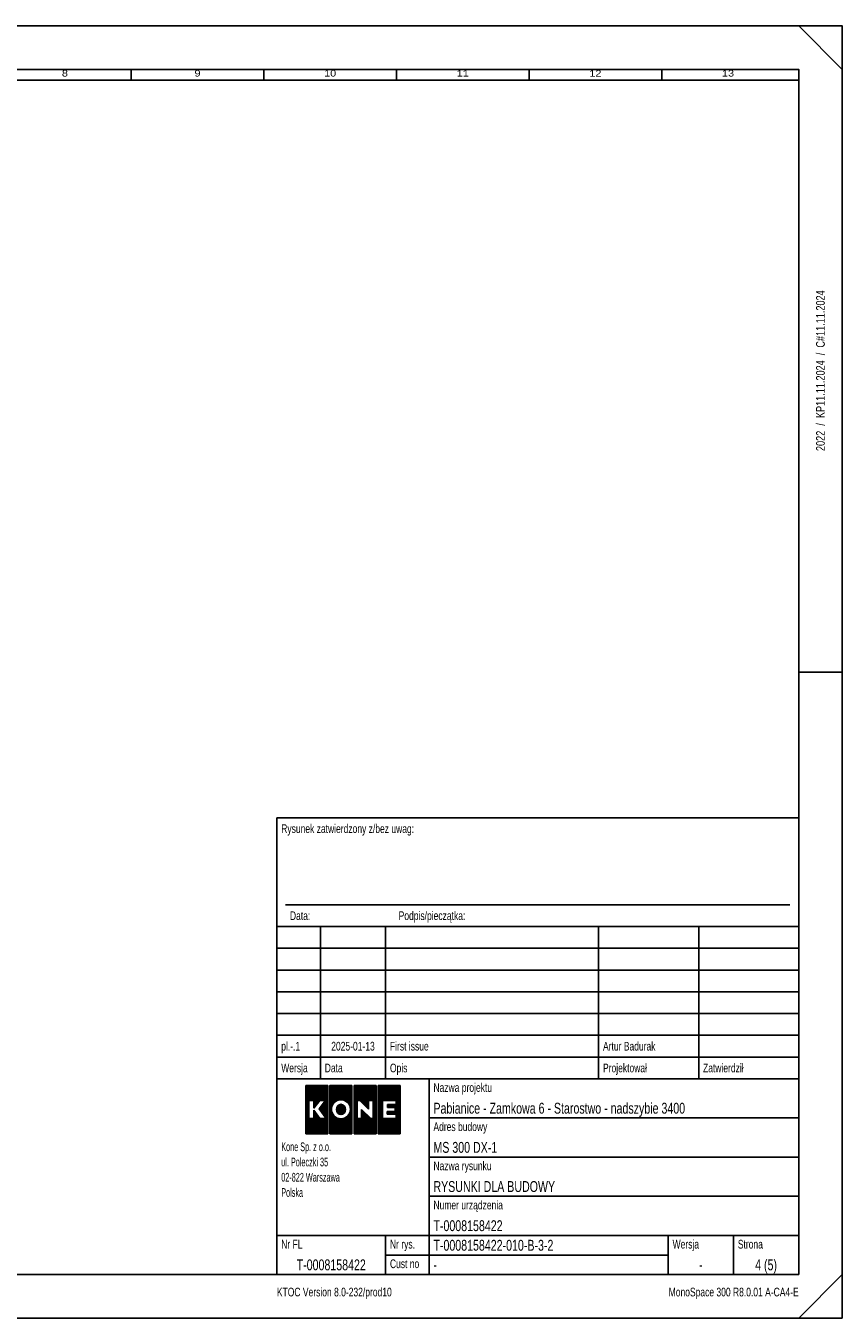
# Model space of a CAD drawing. Header units: millimetres. Extents: x 0 to 10500, y 0 to 7425.
# Tile 3 of 3: x 5807 to 10500, y 0 to 7425. Entities that reach past the tile are written whole.
import ezdxf
from ezdxf.enums import TextEntityAlignment as Align

# ---------------------------------------------------------------- set-up
doc = ezdxf.new("R2010")
doc.units = ezdxf.units.MM
doc.header["$LTSCALE"] = 10
for name, color, linetype in [('CONT_50', 5, 'Continuous'), ('SHEET', 1, 'Continuous'), ('TEXT_35', 2, 'Continuous')]:
    doc.layers.add(name, color=color, linetype=linetype)
doc.styles.add('Arial', font='arial.ttf')
doc.styles.get("Standard").update_dxf_attribs({"font": 'arial.ttf'})
doc.styles.add('Text0.7_Arial', font='arial.ttf', dxfattribs={"width": 0.7})

# ---------------------------------------------------------------- blocks, each defined once
blk = doc.blocks.new('Border')
at = {"layer": 'CONT_50', "linetype": 'Continuous'}
blk.add_line((420, 148.5), (410, 148.5), dxfattribs=at)
blk.add_lwpolyline([(410, 10), (410, 287), (10, 287), (10, 10)], close=True, dxfattribs=at)
at = {"layer": 'SHEET', "linetype": 'Continuous'}
for p, q in [((420, 287), (410, 297)), ((256.5, 287), (256.5, 284.5)), ((287, 287), (287, 284.5)), ((317.5, 287), (317.5, 284.5)), ((348, 287), (348, 284.5)), ((378.5, 287), (378.5, 284.5)), ((410, 284.5), (12.5, 284.5)), ((290, 55), (410, 55)), ((290, 55), (290, 39)), ((325, 55), (325, 10)), ((325, 46), (410, 46)), ((290, 39), (290, 29)), ((325, 37), (410, 37)), ((290, 29), (290, 19)), ((325, 28), (410, 28)), ((290, 19), (410, 19)), ((290, 19), (290, 10)), ((315, 19), (315, 10)), ((380, 19), (380, 10)), ((395, 19), (395, 10)), ((380, 14.5), (315, 14.5)), ((420, 10), (410, 0))]:
    blk.add_line(p, q, dxfattribs=at)
blk.add_lwpolyline([(420, 0), (420, 297), (0, 297), (0, 0)], close=True, dxfattribs=at)
at = {"layer": 'SHEET', "width": 1.190476}
for s, p in [('8', (241.25, 286.1)), ('9', (271.75, 286.1)), ('10', (302.25, 286.1)), ('11', (332.75, 286.1)), ('12', (363.25, 286.1)), ('13', (393.75, 286.1))]:
    blk.add_text(s, height=1.5, dxfattribs=at).set_placement(p, align=Align.MIDDLE)
blk = doc.blocks.new('KONE-logo')
at = {"layer": 'SHEET'}
for p, q in [((-14.48, 1.99), (-9.06, 7.41)), ((-14.48, 2.25), (-9.32, 7.41)), ((-14.48, 2.52), (-9.59, 7.41)), ((-14.48, 2.79), (-9.86, 7.41)), ((-14.48, 3.06), (-10.13, 7.41)), ((-14.48, 3.33), (-10.4, 7.41)), ((-14.48, 3.6), (-10.67, 7.41)), ((-14.48, 3.86), (-10.94, 7.41)), ((-14.48, 4.13), (-11.2, 7.41)), ((-14.48, 4.4), (-11.47, 7.41)), ((-14.48, 4.67), (-11.74, 7.41)), ((-14.48, 4.94), (-12.01, 7.41)), ((-14.48, 5.21), (-12.28, 7.41)), ((-14.48, 5.48), (-12.55, 7.41)), ((-14.48, 5.74), (-12.81, 7.41)), ((-14.48, 6.01), (-13.08, 7.41)), ((-14.48, 6.28), (-13.35, 7.41)), ((-14.48, 6.55), (-13.62, 7.41)), ((-14.48, 6.82), (-13.89, 7.41)), ((-14.48, 7.09), (-14.16, 7.41)), ((-14.48, 7.35), (-14.43, 7.41)), ((-14.48, 7.41), (-7.76, 7.41)), ((-14.48, -7.41), (-14.48, 7.41)), ((-13.42, 2.78), (-8.79, 7.41)), ((-13.15, 2.78), (-8.52, 7.41)), ((-12.88, 2.78), (-8.25, 7.41)), ((-12.61, 2.78), (-7.98, 7.41)), ((-12.35, 2.78), (-7.76, 7.36)), ((-12.08, 2.78), (-7.76, 7.09)), ((-12.01, 2.58), (-7.76, 6.83)), ((-12.01, 2.31), (-7.76, 6.56)), ((-12.01, 2.04), (-7.76, 6.29)), ((-12.01, 1.77), (-7.76, 6.02)), ((-12.01, 1.5), (-7.76, 5.75)), ((-12.01, 1.23), (-7.76, 5.48)), ((-12.01, 0.97), (-7.76, 5.21)), ((-9.93, 2.78), (-7.76, 4.95)), ((-9.66, 2.78), (-7.76, 4.68)), ((-9.39, 2.78), (-7.76, 4.41)), ((-9.12, 2.78), (-7.76, 4.14)), ((-7.76, 7.41), (-7.76, -7.41)), ((-7.07, 1.08), (-0.73, 7.41)), ((-7.07, 1.35), (-1, 7.41)), ((-7.07, 1.61), (-1.27, 7.41)), ((-7.07, 1.88), (-1.54, 7.41)), ((-7.07, 2.15), (-1.81, 7.41)), ((-7.07, 2.42), (-2.08, 7.41)), ((-7.07, 2.69), (-2.34, 7.41)), ((-7.07, 2.96), (-2.61, 7.41)), ((-7.07, 3.23), (-2.88, 7.41)), ((-7.07, 3.49), (-3.15, 7.41)), ((-7.07, 3.76), (-3.42, 7.41)), ((-7.07, 4.03), (-3.69, 7.41)), ((-7.07, 4.3), (-3.95, 7.41)), ((-7.07, 4.57), (-4.22, 7.41)), ((-7.07, 4.84), (-4.49, 7.41)), ((-7.07, 5.1), (-4.76, 7.41)), ((-7.07, 5.37), (-5.03, 7.41)), ((-7.07, 5.64), (-5.3, 7.41)), ((-7.07, 5.91), (-5.57, 7.41)), ((-7.07, 6.18), (-5.83, 7.41)), ((-7.07, 6.45), (-6.1, 7.41)), ((-7.07, 6.72), (-6.37, 7.41)), ((-7.07, 6.98), (-6.64, 7.41)), ((-7.07, 7.25), (-6.91, 7.41)), ((-7.07, 7.41), (-0.35, 7.41)), ((-7.07, -7.41), (-7.07, 7.41)), ((-5.6, 2.27), (-0.46, 7.41)), ((-4.87, 2.74), (-0.35, 7.26)), ((-4.45, 2.89), (-0.35, 6.99)), ((-4.11, 2.96), (-0.35, 6.72)), ((-3.82, 2.98), (-0.35, 6.45)), ((-3.55, 2.98), (-0.35, 6.19)), ((-3.3, 2.96), (-0.35, 5.92)), ((-3.08, 2.92), (-0.35, 5.65)), ((-2.86, 2.87), (-0.35, 5.38)), ((-2.66, 2.8), (-0.35, 5.11)), ((-2.47, 2.72), (-0.35, 4.84)), ((-2.3, 2.63), (-0.35, 4.58)), ((-2.13, 2.53), (-0.35, 4.31)), ((-1.97, 2.42), (-0.35, 4.04)), ((-0.35, 7.41), (-0.35, -7.41)), ((0.35, 2.05), (5.71, 7.41)), ((0.35, 2.32), (5.44, 7.41)), ((0.35, 2.59), (5.17, 7.41)), ((0.35, 2.85), (4.91, 7.41)), ((0.35, 3.12), (4.64, 7.41)), ((0.35, 3.39), (4.37, 7.41)), ((0.35, 3.66), (4.1, 7.41)), ((0.35, 3.93), (3.83, 7.41)), ((0.35, 4.2), (3.56, 7.41)), ((0.35, 4.47), (3.29, 7.41)), ((0.35, 4.73), (3.03, 7.41)), ((0.35, 5), (2.76, 7.41)), ((0.35, 5.27), (2.49, 7.41)), ((0.35, 5.54), (2.22, 7.41)), ((0.35, 5.81), (1.95, 7.41)), ((0.35, 6.08), (1.68, 7.41)), ((0.35, 6.34), (1.41, 7.41)), ((0.35, 6.61), (1.15, 7.41)), ((0.35, 6.88), (0.88, 7.41)), ((0.35, 7.15), (0.61, 7.41)), ((0.35, 7.41), (7.07, 7.41)), ((0.35, -7.41), (0.35, 7.41)), ((1.32, 2.75), (5.98, 7.41)), ((1.59, 2.75), (6.25, 7.41)), ((1.86, 2.75), (6.52, 7.41)), ((2.11, 2.74), (6.78, 7.41)), ((2.25, 2.61), (7.05, 7.41)), ((2.39, 2.48), (7.07, 7.16)), ((2.52, 2.34), (7.07, 6.89)), ((2.66, 2.21), (7.07, 6.62)), ((2.79, 2.08), (7.07, 6.35)), ((2.93, 1.95), (7.07, 6.08)), ((3.07, 1.81), (7.07, 5.82)), ((3.2, 1.68), (7.07, 5.55)), ((3.34, 1.55), (7.07, 5.28)), ((4.81, 2.75), (7.07, 5.01)), ((5.08, 2.75), (7.07, 4.74)), ((5.35, 2.75), (7.07, 4.47)), ((5.62, 2.75), (7.07, 4.2)), ((7.07, 7.41), (7.07, -7.41)), ((7.76, 1.68), (13.5, 7.41)), ((7.76, 1.95), (13.23, 7.41)), ((7.76, 2.21), (12.96, 7.41)), ((7.76, 2.48), (12.69, 7.41)), ((7.76, 2.75), (12.42, 7.41)), ((7.76, 3.02), (12.15, 7.41)), ((7.76, 3.29), (11.89, 7.41)), ((7.76, 3.56), (11.62, 7.41)), ((7.76, 3.83), (11.35, 7.41)), ((7.76, 4.09), (11.08, 7.41)), ((7.76, 4.36), (10.81, 7.41)), ((7.76, 4.63), (10.54, 7.41)), ((7.76, 4.9), (10.27, 7.41)), ((7.76, 5.17), (10.01, 7.41)), ((7.76, 5.44), (9.74, 7.41)), ((7.76, 5.71), (9.47, 7.41)), ((7.76, 5.97), (9.2, 7.41)), ((7.76, 6.24), (8.93, 7.41)), ((7.76, 6.51), (8.66, 7.41)), ((7.76, 6.78), (8.4, 7.41)), ((7.76, 7.05), (8.13, 7.41)), ((7.76, 7.32), (7.86, 7.41)), ((7.76, 7.41), (14.48, 7.41)), ((7.76, -7.41), (7.76, 7.41)), ((9.13, 2.78), (13.77, 7.41)), ((9.4, 2.78), (14.03, 7.41)), ((9.67, 2.78), (14.3, 7.41)), ((9.94, 2.78), (14.48, 7.32)), ((10.21, 2.78), (14.48, 7.06)), ((10.48, 2.78), (14.48, 6.79)), ((10.74, 2.78), (14.48, 6.52)), ((11.01, 2.78), (14.48, 6.25)), ((11.28, 2.78), (14.48, 5.98)), ((11.55, 2.78), (14.48, 5.71)), ((11.82, 2.78), (14.48, 5.44)), ((12.09, 2.78), (14.48, 5.18)), ((12.35, 2.78), (14.48, 4.91)), ((12.62, 2.78), (14.48, 4.64)), ((12.89, 2.78), (14.48, 4.37)), ((13.16, 2.78), (14.48, 4.1)), ((14.48, 7.41), (14.48, -7.41)), ((-14.48, 1.72), (-13.5, 2.69)), ((-14.48, 1.45), (-13.5, 2.43)), ((-14.48, 1.18), (-13.5, 2.16)), ((-14.48, 0.91), (-13.5, 1.89)), ((-14.48, 0.64), (-13.5, 1.62)), ((-14.48, 0.37), (-13.5, 1.35)), ((-14.48, 0.11), (-13.5, 1.08)), ((-14.48, -0.16), (-13.5, 0.82)), ((-14.48, -0.43), (-13.5, 0.55)), ((-14.48, -0.7), (-13.5, 0.28)), ((-14.48, -0.97), (-13.5, 0.01)), ((-13.5, 2.78), (-12.01, 2.78)), ((-13.5, -2.73), (-13.5, 2.78)), ((-12.01, 0.41), (-10.18, 2.78)), ((-12.01, 2.78), (-12.01, 0.41)), ((-12.01, 0.7), (-11.04, 1.67)), ((-12.01, 0.43), (-11.95, 0.49)), ((-8.43, 2.78), (-10.41, 0.21)), ((-10.41, 0.21), (-8.25, -2.73)), ((-10.39, 0.17), (-7.76, 2.8)), ((-10.28, 0.02), (-7.76, 2.53)), ((-10.18, 2.78), (-8.43, 2.78)), ((-10.16, -0.14), (-7.76, 2.26)), ((-10.05, -0.29), (-7.76, 1.99)), ((-9.93, -0.45), (-7.76, 1.72)), ((-9.82, -0.6), (-7.76, 1.46)), ((-9.71, 1.12), (-7.76, 3.07)), ((-9.71, -0.76), (-7.76, 1.19)), ((-9.59, -0.91), (-7.76, 0.92)), ((-9.48, -1.06), (-7.76, 0.65)), ((-9.36, -1.22), (-7.76, 0.38)), ((-9.25, -1.37), (-7.76, 0.11)), ((-8.86, 2.78), (-7.76, 3.87)), ((-8.81, 2.29), (-7.76, 3.34)), ((-8.59, 2.78), (-7.76, 3.6)), ((-7.07, 0.81), (-5.89, 1.98)), ((-7.07, 0.54), (-6.36, 1.25)), ((-7.07, 0.27), (-6.5, 0.84)), ((-7.07, 0), (-6.57, 0.5)), ((-7.07, -0.27), (-6.6, 0.2)), ((-5.1, 0.09), (-3.58, 1.61)), ((-5.09, -0.17), (-3.36, 1.56)), ((-5.07, 0.39), (-3.85, 1.61)), ((-5.05, -0.39), (-3.16, 1.49)), ((-4.98, -0.6), (-2.99, 1.39)), ((-4.94, 0.79), (-4.22, 1.51)), ((-4.9, -0.78), (-2.84, 1.27)), ((-4.79, -0.94), (-2.71, 1.14)), ((-4.67, -1.09), (-2.6, 0.99)), ((-4.53, -1.22), (-2.5, 0.81)), ((-4.38, -1.33), (-2.42, 0.63)), ((-4.2, -1.42), (-2.36, 0.42)), ((-4, -1.49), (-2.32, 0.18)), ((-1.82, 2.3), (-0.35, 3.77)), ((-1.68, 2.17), (-0.35, 3.5)), ((-1.54, 2.04), (-0.35, 3.23)), ((-1.42, 1.89), (-0.35, 2.96)), ((-1.31, 1.74), (-0.35, 2.7)), ((-1.2, 1.57), (-0.35, 2.43)), ((-1.1, 1.4), (-0.35, 2.16)), ((-1.02, 1.22), (-0.35, 1.89)), ((-0.94, 1.03), (-0.35, 1.62)), ((-0.88, 0.82), (-0.35, 1.35)), ((-0.84, -0.48), (-0.35, 0.01)), ((-0.83, 0.6), (-0.35, 1.09)), ((-0.8, 0.36), (-0.35, 0.82)), ((-0.8, -0.17), (-0.35, 0.28)), ((-0.79, 0.11), (-0.35, 0.55)), ((0.35, 1.78), (1.25, 2.68)), ((0.35, 1.51), (1.25, 2.41)), ((0.35, 1.24), (1.25, 2.14)), ((0.35, 0.97), (1.25, 1.88)), ((0.35, 0.71), (1.25, 1.61)), ((0.35, 0.44), (1.25, 1.34)), ((0.35, 0.17), (1.25, 1.07)), ((0.35, -0.1), (1.25, 0.8)), ((0.35, -0.37), (1.25, 0.53)), ((0.35, -0.64), (1.25, 0.27)), ((1.25, 2.75), (1.25, -2.73)), ((2.1, 2.75), (1.25, 2.75)), ((4.8, 0.13), (2.1, 2.75)), ((3.47, 1.42), (4.8, 2.74)), ((3.61, 1.28), (4.8, 2.48)), ((3.75, 1.15), (4.8, 2.21)), ((3.88, 1.02), (4.8, 1.94)), ((4.02, 0.89), (4.8, 1.67)), ((4.16, 0.76), (4.8, 1.4)), ((4.29, 0.62), (4.8, 1.13)), ((4.43, 0.49), (4.8, 0.86)), ((4.56, 0.36), (4.8, 0.6)), ((4.7, 0.23), (4.8, 0.33)), ((4.8, 2.75), (4.8, 0.13)), ((6.22, 2.75), (4.8, 2.75)), ((5.89, 2.75), (7.07, 3.94)), ((6.15, 2.75), (7.07, 3.67)), ((6.22, 2.55), (7.07, 3.4)), ((6.22, 2.28), (7.07, 3.13)), ((6.22, 2.01), (7.07, 2.86)), ((6.22, -2.73), (6.22, 2.75)), ((6.22, 1.74), (7.07, 2.59)), ((6.22, 1.48), (7.07, 2.33)), ((6.22, 1.21), (7.07, 2.06)), ((6.22, 0.94), (7.07, 1.79)), ((6.22, 0.67), (7.07, 1.52)), ((6.22, 0.4), (7.07, 1.25)), ((6.22, 0.13), (7.07, 0.98)), ((6.22, -0.14), (7.07, 0.71)), ((6.22, -0.4), (7.07, 0.45)), ((6.22, -0.67), (7.07, 0.18)), ((7.76, 1.41), (9.02, 2.67)), ((7.76, 1.14), (9.02, 2.4)), ((7.76, 0.87), (9.02, 2.13)), ((7.76, 0.6), (9.02, 1.87)), ((7.76, 0.34), (9.02, 1.6)), ((7.76, 0.07), (9.02, 1.33)), ((7.76, -0.2), (9.02, 1.06)), ((7.76, -0.47), (9.02, 0.79)), ((7.76, -0.74), (9.02, 0.52)), ((7.76, -1.01), (9.02, 0.25)), ((9.02, 2.78), (13.25, 2.78)), ((9.02, -2.73), (9.02, 2.78)), ((10.54, 0.7), (11.39, 1.54)), ((10.54, 0.97), (11.12, 1.54)), ((10.54, 1.24), (10.85, 1.54)), ((10.54, 1.51), (10.58, 1.54)), ((10.54, 1.54), (10.54, 0.62)), ((13.25, 1.54), (10.54, 1.54)), ((10.54, 0.62), (12.94, 0.62)), ((10.73, 0.62), (11.66, 1.54)), ((11, 0.62), (11.92, 1.54)), ((11.27, 0.62), (12.19, 1.54)), ((11.54, 0.62), (12.46, 1.54)), ((11.8, 0.62), (12.73, 1.54)), ((12.07, 0.62), (13, 1.54)), ((12.16, -1.44), (14.48, 0.88)), ((12.34, 0.62), (14.48, 2.76)), ((12.43, -1.44), (14.48, 0.61)), ((12.61, 0.62), (14.48, 2.49)), ((12.7, -1.44), (14.48, 0.34)), ((12.88, 0.62), (14.48, 2.22)), ((12.94, 0.41), (14.48, 1.95)), ((12.94, 0.14), (14.48, 1.69)), ((12.94, -0.13), (14.48, 1.42)), ((12.94, -0.4), (14.48, 1.15)), ((12.94, 0.62), (12.94, -0.57)), ((12.97, -1.44), (14.48, 0.07)), ((13.25, 2.6), (14.48, 3.83)), ((13.25, 2.33), (14.48, 3.57)), ((13.25, 2.06), (14.48, 3.3)), ((13.25, 1.79), (14.48, 3.03)), ((13.25, 2.78), (13.25, 1.54)), ((-14.48, -1.24), (-13.5, -0.26)), ((-14.48, -1.51), (-13.5, -0.53)), ((-14.48, -1.77), (-13.5, -0.8)), ((-14.48, -2.04), (-13.5, -1.06)), ((-14.48, -2.31), (-13.5, -1.33)), ((-14.48, -2.58), (-13.5, -1.6)), ((-14.48, -5.26), (-10.9, -1.69)), ((-14.48, -5.53), (-10.79, -1.84)), ((-14.48, -2.85), (-13.5, -1.87)), ((-14.48, -5.8), (-10.68, -1.99)), ((-14.48, -3.12), (-13.5, -2.14)), ((-14.48, -6.07), (-10.56, -2.15)), ((-14.48, -6.34), (-10.45, -2.3)), ((-14.48, -3.38), (-13.5, -2.41)), ((-14.48, -6.61), (-10.33, -2.46)), ((-14.48, -6.87), (-10.22, -2.61)), ((-14.48, -3.65), (-13.5, -2.67)), ((-14.48, -7.41), (-9.8, -2.73)), ((-14.48, -7.14), (-10.07, -2.73)), ((-14.48, -5), (-12.21, -2.73)), ((-14.48, -4.73), (-12.48, -2.73)), ((-14.48, -4.46), (-12.75, -2.73)), ((-14.48, -4.19), (-13.02, -2.73)), ((-14.48, -3.92), (-13.29, -2.73)), ((-14.21, -7.41), (-9.53, -2.73)), ((-13.95, -7.41), (-9.26, -2.73)), ((-13.68, -7.41), (-8.99, -2.73)), ((-11.99, -2.73), (-13.5, -2.73)), ((-13.41, -7.41), (-8.72, -2.73)), ((-13.14, -7.41), (-8.46, -2.73)), ((-12.87, -7.41), (-7.76, -2.3)), ((-12.6, -7.41), (-7.76, -2.57)), ((-12.33, -7.41), (-7.76, -2.84)), ((-12.07, -7.41), (-7.76, -3.11)), ((-11.99, -0.23), (-11.99, -2.73)), ((-10.13, -2.73), (-11.99, -0.23)), ((-11.99, -0.35), (-11.93, -0.3)), ((-11.99, -0.62), (-11.82, -0.45)), ((-11.99, -0.89), (-11.71, -0.61)), ((-11.99, -1.16), (-11.59, -0.76)), ((-11.99, -1.42), (-11.48, -0.92)), ((-11.99, -1.69), (-11.36, -1.07)), ((-11.99, -1.96), (-11.25, -1.22)), ((-11.99, -2.23), (-11.13, -1.38)), ((-11.99, -2.5), (-11.02, -1.53)), ((-11.8, -7.41), (-7.76, -3.38)), ((-11.53, -7.41), (-7.76, -3.65)), ((-11.26, -7.41), (-7.76, -3.91)), ((-8.25, -2.73), (-10.13, -2.73)), ((-9.14, -1.53), (-7.76, -0.15)), ((-9.02, -1.68), (-7.76, -0.42)), ((-8.91, -1.84), (-7.76, -0.69)), ((-8.79, -1.99), (-7.76, -0.96)), ((-8.68, -2.15), (-7.76, -1.23)), ((-8.57, -2.3), (-7.76, -1.5)), ((-8.45, -2.46), (-7.76, -1.77)), ((-8.34, -2.61), (-7.76, -2.03)), ((-7.07, -0.53), (-6.6, -0.07)), ((-7.07, -0.8), (-6.58, -0.31)), ((-7.07, -1.07), (-6.54, -0.54)), ((-7.07, -1.34), (-6.48, -0.75)), ((-7.07, -1.61), (-6.41, -0.95)), ((-7.07, -1.88), (-6.34, -1.14)), ((-7.07, -2.14), (-6.25, -1.32)), ((-7.07, -2.41), (-6.15, -1.49)), ((-7.07, -2.68), (-6.04, -1.65)), ((-7.07, -2.95), (-5.92, -1.8)), ((-7.07, -3.22), (-5.79, -1.94)), ((-7.07, -3.49), (-5.65, -2.07)), ((-7.07, -3.76), (-5.51, -2.2)), ((-7.07, -4.02), (-5.36, -2.31)), ((-7.07, -4.29), (-5.19, -2.42)), ((-7.07, -7.25), (-2.3, -2.47)), ((-7.07, -4.56), (-5.02, -2.51)), ((-7.07, -4.83), (-4.84, -2.6)), ((-7.07, -5.1), (-4.64, -2.67)), ((-7.07, -6.98), (-2.77, -2.68)), ((-7.07, -5.37), (-4.44, -2.74)), ((-7.07, -6.71), (-3.14, -2.78)), ((-7.07, -5.63), (-4.22, -2.78)), ((-7.07, -6.44), (-3.45, -2.82)), ((-7.07, -5.9), (-3.98, -2.82)), ((-7.07, -6.17), (-3.73, -2.83)), ((-6.97, -7.41), (-0.35, -0.79)), ((-6.7, -7.41), (-0.35, -1.06)), ((-6.43, -7.41), (-0.35, -1.33)), ((-6.16, -7.41), (-0.35, -1.6)), ((-5.89, -7.41), (-0.35, -1.87)), ((-5.62, -7.41), (-0.35, -2.14)), ((-5.35, -7.41), (-0.35, -2.41)), ((-5.09, -7.41), (-0.35, -2.67)), ((-4.82, -7.41), (-0.35, -2.94)), ((-4.55, -7.41), (-0.35, -3.21)), ((-4.28, -7.41), (-0.35, -3.48)), ((-4.01, -7.41), (-0.35, -3.75)), ((-3.76, -1.52), (-2.32, -0.09)), ((-3.47, -1.5), (-2.38, -0.41)), ((-3.01, -1.31), (-2.6, -0.9)), ((-1.14, -1.32), (-0.35, -0.53)), ((-0.94, -0.85), (-0.35, -0.26)), ((0.35, -0.9), (1.25, 0)), ((0.35, -1.17), (1.25, -0.27)), ((0.35, -1.44), (1.25, -0.54)), ((0.35, -1.71), (1.25, -0.81)), ((0.35, -1.98), (1.25, -1.08)), ((0.35, -2.25), (1.25, -1.35)), ((0.35, -5.2), (4.1, -1.45)), ((0.35, -5.47), (4.24, -1.58)), ((0.35, -2.52), (1.25, -1.61)), ((0.35, -5.74), (4.38, -1.71)), ((0.35, -6.01), (4.51, -1.84)), ((0.35, -2.78), (1.25, -1.88)), ((0.35, -6.27), (4.65, -1.97)), ((0.35, -6.54), (4.79, -2.1)), ((0.35, -3.05), (1.25, -2.15)), ((0.35, -6.81), (4.93, -2.23)), ((0.35, -7.08), (5.06, -2.36)), ((0.35, -3.32), (1.25, -2.42)), ((0.35, -7.35), (5.2, -2.49)), ((0.35, -3.59), (1.25, -2.69)), ((0.35, -4.93), (2.55, -2.73)), ((0.35, -4.66), (2.28, -2.73)), ((0.35, -4.39), (2.01, -2.73)), ((0.35, -4.13), (1.75, -2.73)), ((0.35, -3.86), (1.48, -2.73)), ((0.55, -7.41), (5.34, -2.63)), ((0.82, -7.41), (5.5, -2.73)), ((1.09, -7.41), (5.77, -2.73)), ((1.25, -2.73), (2.59, -2.73)), ((1.36, -7.41), (6.04, -2.73)), ((1.63, -7.41), (7.07, -1.97)), ((1.89, -7.41), (7.07, -2.24)), ((2.16, -7.41), (7.07, -2.51)), ((2.43, -7.41), (7.07, -2.78)), ((2.59, -0.01), (2.59, 0)), ((2.59, 0), (5.45, -2.73)), ((2.59, -2.73), (2.59, 0)), ((2.59, -0.28), (2.73, -0.13)), ((2.59, -0.54), (2.87, -0.27)), ((2.59, -0.81), (3, -0.4)), ((2.59, -1.08), (3.14, -0.53)), ((2.59, -1.35), (3.28, -0.66)), ((2.59, -1.62), (3.42, -0.79)), ((2.59, -1.89), (3.55, -0.92)), ((2.59, -2.15), (3.69, -1.05)), ((2.59, -2.42), (3.83, -1.18)), ((2.59, -2.69), (3.96, -1.31)), ((2.7, -7.41), (7.07, -3.04)), ((2.97, -7.41), (7.07, -3.31)), ((3.24, -7.41), (7.07, -3.58)), ((3.51, -7.41), (7.07, -3.85)), ((5.45, -2.73), (6.22, -2.73)), ((6.22, -0.94), (7.07, -0.09)), ((6.22, -1.21), (7.07, -0.36)), ((6.22, -1.48), (7.07, -0.63)), ((6.22, -1.75), (7.07, -0.9)), ((6.22, -2.01), (7.07, -1.17)), ((6.22, -2.28), (7.07, -1.43)), ((6.22, -2.55), (7.07, -1.7)), ((7.76, -1.28), (9.02, -0.01)), ((7.76, -1.54), (9.02, -0.28)), ((7.76, -1.81), (9.02, -0.55)), ((7.76, -2.08), (9.02, -0.82)), ((7.76, -2.35), (9.02, -1.09)), ((7.76, -2.62), (9.02, -1.36)), ((7.76, -2.89), (9.02, -1.62)), ((7.76, -3.15), (9.02, -1.89)), ((7.76, -3.42), (9.02, -2.16)), ((7.76, -3.69), (9.02, -2.43)), ((7.76, -3.96), (9.02, -2.7)), ((7.76, -7.18), (12.22, -2.73)), ((7.76, -6.91), (11.95, -2.73)), ((7.76, -6.65), (11.68, -2.73)), ((7.76, -6.38), (11.41, -2.73)), ((7.76, -6.11), (11.14, -2.73)), ((7.76, -5.84), (10.87, -2.73)), ((7.76, -5.57), (10.61, -2.73)), ((7.76, -5.3), (10.34, -2.73)), ((7.76, -5.03), (10.07, -2.73)), ((7.76, -4.77), (9.8, -2.73)), ((7.76, -4.5), (9.53, -2.73)), ((7.76, -4.23), (9.26, -2.73)), ((7.8, -7.41), (12.49, -2.73)), ((8.07, -7.41), (12.75, -2.73)), ((8.34, -7.41), (13.02, -2.73)), ((8.61, -7.41), (14.48, -1.54)), ((8.88, -7.41), (14.48, -1.8)), ((13.25, -2.73), (9.02, -2.73)), ((9.14, -7.41), (14.48, -2.07)), ((9.41, -7.41), (14.48, -2.34)), ((9.68, -7.41), (14.48, -2.61)), ((9.95, -7.41), (14.48, -2.88)), ((10.22, -7.41), (14.48, -3.15)), ((10.49, -7.41), (14.48, -3.42)), ((10.52, -1.21), (11.16, -0.57)), ((10.52, -0.94), (10.89, -0.57)), ((10.52, -0.67), (10.62, -0.57)), ((10.52, -0.57), (10.52, -1.44)), ((12.94, -0.57), (10.52, -0.57)), ((10.52, -1.44), (13.25, -1.44)), ((10.55, -1.44), (11.43, -0.57)), ((10.75, -7.41), (14.48, -3.68)), ((10.82, -1.44), (11.69, -0.57)), ((11.02, -7.41), (14.48, -3.95)), ((11.09, -1.44), (11.96, -0.57)), ((11.36, -1.44), (12.23, -0.57)), ((11.62, -1.44), (12.5, -0.57)), ((11.89, -1.44), (12.77, -0.57)), ((13.23, -1.44), (14.48, -0.19)), ((13.25, -1.7), (14.48, -0.46)), ((13.25, -1.97), (14.48, -0.73)), ((13.25, -2.23), (14.48, -1)), ((13.25, -2.5), (14.48, -1.27)), ((13.25, -1.44), (13.25, -2.73)), ((-7.76, -7.41), (-14.48, -7.41)), ((-10.99, -7.41), (-7.76, -4.18)), ((-10.72, -7.41), (-7.76, -4.45)), ((-10.46, -7.41), (-7.76, -4.72)), ((-10.19, -7.41), (-7.76, -4.99)), ((-9.92, -7.41), (-7.76, -5.26)), ((-9.65, -7.41), (-7.76, -5.52)), ((-9.38, -7.41), (-7.76, -5.79)), ((-9.11, -7.41), (-7.76, -6.06)), ((-8.84, -7.41), (-7.76, -6.33)), ((-8.58, -7.41), (-7.76, -6.6)), ((-8.31, -7.41), (-7.76, -6.87)), ((-8.04, -7.41), (-7.76, -7.14)), ((-7.77, -7.41), (-7.76, -7.4)), ((-0.35, -7.41), (-7.07, -7.41)), ((-3.74, -7.41), (-0.35, -4.02)), ((-3.47, -7.41), (-0.35, -4.28)), ((-3.21, -7.41), (-0.35, -4.55)), ((-2.94, -7.41), (-0.35, -4.82)), ((-2.67, -7.41), (-0.35, -5.09)), ((-2.4, -7.41), (-0.35, -5.36)), ((-2.13, -7.41), (-0.35, -5.63)), ((-1.86, -7.41), (-0.35, -5.9)), ((-1.6, -7.41), (-0.35, -6.16)), ((-1.33, -7.41), (-0.35, -6.43)), ((-1.06, -7.41), (-0.35, -6.7)), ((-0.79, -7.41), (-0.35, -6.97)), ((-0.52, -7.41), (-0.35, -7.24)), ((7.07, -7.41), (0.35, -7.41)), ((3.77, -7.41), (7.07, -4.12)), ((4.04, -7.41), (7.07, -4.39)), ((4.31, -7.41), (7.07, -4.66)), ((4.58, -7.41), (7.07, -4.92)), ((4.85, -7.41), (7.07, -5.19)), ((5.12, -7.41), (7.07, -5.46)), ((5.39, -7.41), (7.07, -5.73)), ((5.65, -7.41), (7.07, -6)), ((5.92, -7.41), (7.07, -6.27)), ((6.19, -7.41), (7.07, -6.53)), ((6.46, -7.41), (7.07, -6.8)), ((6.73, -7.41), (7.07, -7.07)), ((7, -7.41), (7.07, -7.34)), ((14.48, -7.41), (7.76, -7.41)), ((11.29, -7.41), (14.48, -4.22)), ((11.56, -7.41), (14.48, -4.49)), ((11.83, -7.41), (14.48, -4.76)), ((12.1, -7.41), (14.48, -5.03)), ((12.37, -7.41), (14.48, -5.29)), ((12.63, -7.41), (14.48, -5.56)), ((12.9, -7.41), (14.48, -5.83)), ((13.17, -7.41), (14.48, -6.1)), ((13.44, -7.41), (14.48, -6.37)), ((13.71, -7.41), (14.48, -6.64)), ((13.98, -7.41), (14.48, -6.91)), ((14.24, -7.41), (14.48, -7.17))]:
    blk.add_line(p, q, dxfattribs=at)
for centre, major_axis, ratio in [((-3.69, 0.08), (2.91, 0), 1), ((-3.71, 0.05), (0, 1.57), 0.887556)]:
    blk.add_ellipse(centre, major_axis=major_axis, ratio=ratio, dxfattribs=at)
blk = doc.blocks.new('Logo_KONE_A3')
at = {"xscale": 0.75, "yscale": 0.75, "zscale": 0.75}
blk.add_blockref('KONE-logo', (0, 0), dxfattribs=at)
blk = doc.blocks.new('Border1_A1_0')
at = {"layer": 'TEXT_35', "color": 2, "width": 0.7}
for tag, p in [('{DWG_PROJECTNAME}', (8150, 1175)), ('{BORDER_SITEADDRESS}', (8150, 950)), ('{BORDER_DRAWINGTITLE}', (8150, 725)), ('{ELEVATORNUMBERLIST@}', (8150, 500)), ('{BORDER_DRAWINGNAME}', (8150, 387.5)), ('{BORDER_CUSTOMREFERENCENBR$}', (8150, 275))]:
    blk.add_attdef(tag, p, '', height=62.5, dxfattribs=at)
for tag, p in [('{BORDER_FLNUMBER}', (7562.5, 275)), ('{BORDER_ISSUE}', (9687.5, 275)), ('{BORDER_PAGENUMBER}', (10062.5, 275))]:
    blk.add_attdef(tag, text='', height=62.5, dxfattribs=at).set_placement(p, align=Align.CENTER)
blk = doc.blocks.new('Revision_Border1_A1_0')
at = {"layer": 'TEXT_35', "width": 0.7}
for tag, p in [('{BORDER_VERSIO6}', (7275, 2187.5)), ('{BORDER_DESCRIPTION6}', (7900, 2187.5)), ('{BORDER_DESIGNED6}', (9125, 2187.5)), ('{BORDER_APPROVED6}', (9700, 2187.5)), ('{BORDER_VERSIO5}', (7275, 2062.5)), ('{BORDER_DESCRIPTION5}', (7900, 2062.5)), ('{BORDER_DESIGNED5}', (9125, 2062.5)), ('{BORDER_APPROVED5}', (9700, 2062.5)), ('{BORDER_VERSIO4}', (7275, 1937.5)), ('{BORDER_DESCRIPTION4}', (7900, 1937.5)), ('{BORDER_DESIGNED4}', (9125, 1937.5)), ('{BORDER_APPROVED4}', (9700, 1937.5)), ('{BORDER_VERSIO3}', (7275, 1812.5)), ('{BORDER_DESCRIPTION3}', (7900, 1812.5)), ('{BORDER_DESIGNED3}', (9125, 1812.5)), ('{BORDER_APPROVED3}', (9700, 1812.5)), ('{BORDER_VERSIO2}', (7275, 1687.5)), ('{BORDER_DESCRIPTION2}', (7900, 1687.5)), ('{BORDER_DESIGNED2}', (9125, 1687.5)), ('{BORDER_APPROVED2}', (9700, 1687.5)), ('{BORDER_VERSIO1}', (7275, 1562.5)), ('{BORDER_DESCRIPTION1}', (7900, 1562.5)), ('{BORDER_DESIGNED1}', (9125, 1562.5)), ('{BORDER_APPROVED1}', (9700, 1562.5))]:
    blk.add_attdef(tag, text='', height=50, dxfattribs=at).set_placement(p, align=Align.MIDDLE_LEFT)
for tag, p in [('{BORDER_DATE6}', (7687.5, 2187.5)), ('{BORDER_DATE5}', (7687.5, 2062.5)), ('{BORDER_DATE4}', (7687.5, 1937.5)), ('{BORDER_DATE3}', (7687.5, 1812.5)), ('{BORDER_DATE2}', (7687.5, 1687.5)), ('{BORDER_DATE1}', (7687.5, 1562.5))]:
    blk.add_attdef(tag, text='', height=50, dxfattribs=at).set_placement(p, align=Align.MIDDLE_CENTER)

msp = doc.modelspace()

# ---------------------------------------------------------------- linework, layer by layer
at = {"layer": 'SHEET', "linetype": 'Continuous'}
for p, q in [((7250, 2875), (10250, 2875)), ((7250, 2250), (7250, 2875)), ((7300, 2375), (10200, 2375)), ((7250, 2250), (7250, 1375)), ((7250, 2250), (10250, 2250)), ((7250, 2250), (10250, 2250)), ((7500, 2250), (7500, 1375)), ((7875, 2250), (7875, 1375)), ((9100, 2250), (9100, 1375)), ((9675, 2250), (9675, 1375)), ((7250, 2125), (10250, 2125)), ((7250, 2000), (10250, 2000)), ((7250, 1875), (10250, 1875)), ((7250, 1750), (10250, 1750)), ((7250, 1625), (10250, 1625)), ((7250, 1500), (10250, 1500)), ((7250, 1375), (10250, 1375))]:
    msp.add_line(p, q, dxfattribs=at)

# ---------------------------------------------------------------- block references
at = {"layer": 'SHEET', "xscale": 25, "yscale": 25, "zscale": 25}
for name, p in [('Border', (0, 0)), ('Logo_KONE_A3', (7687.5, 1198.5))]:
    msp.add_blockref(name, p, dxfattribs=at)
at = {"layer": 'SHEET'}
ref = msp.add_blockref('Revision_Border1_A1_0', (0, 0), dxfattribs=at)
ref.add_attrib('{BORDER_DESIGNED1}', 'Artur Badurak', dxfattribs={"layer": 'TEXT_35', "height": 50, "style": 'Arial', "width": 0.7}).set_placement((9125, 1562.5), align=Align.MIDDLE_LEFT)
ref.add_attrib('{BORDER_DESCRIPTION1}', 'First issue', dxfattribs={"layer": 'TEXT_35', "height": 50, "style": 'Arial', "width": 0.7}).set_placement((7900, 1562.5), align=Align.MIDDLE_LEFT)
ref.add_attrib('{BORDER_DATE1}', '2025-01-13', dxfattribs={"layer": 'TEXT_35', "height": 50, "style": 'Arial', "width": 0.7}).set_placement((7687.5, 1562.5), align=Align.MIDDLE_CENTER)
ref.add_attrib('{BORDER_VERSIO1}', 'pl.-.1', dxfattribs={"layer": 'TEXT_35', "height": 50, "style": 'Arial', "width": 0.7}).set_placement((7275, 1562.5), align=Align.MIDDLE_LEFT)
ref = msp.add_blockref('Border1_A1_0', (0, 0), dxfattribs=at)
ref.add_attrib('{BORDER_CUSTOMREFERENCENBR$}', '-', (8150, 275), dxfattribs={"layer": 'TEXT_35', "color": 2, "height": 62.5, "style": 'Arial', "width": 0.7})
ref.add_attrib('{BORDER_PAGENUMBER}', '4 (5)', dxfattribs={"layer": 'TEXT_35', "color": 2, "height": 62.5, "style": 'Arial', "width": 0.7}).set_placement((10062.5, 275), align=Align.CENTER)
ref.add_attrib('{BORDER_ISSUE}', '-', dxfattribs={"layer": 'TEXT_35', "color": 2, "height": 62.5, "style": 'Arial', "width": 0.7}).set_placement((9687.5, 275), align=Align.CENTER)
ref.add_attrib('{BORDER_DRAWINGNAME}', 'T-0008158422-010-B-3-2', (8150, 387.5), dxfattribs={"layer": 'TEXT_35', "color": 2, "height": 62.5, "style": 'Arial', "width": 0.7})
ref.add_attrib('{BORDER_FLNUMBER}', 'T-0008158422', dxfattribs={"layer": 'TEXT_35', "color": 2, "height": 62.5, "style": 'Arial', "width": 0.7}).set_placement((7562.5, 275), align=Align.CENTER)
ref.add_attrib('{ELEVATORNUMBERLIST@}', 'T-0008158422', (8150, 500), dxfattribs={"layer": 'TEXT_35', "color": 2, "height": 62.5, "style": 'Arial', "width": 0.7})
ref.add_attrib('{BORDER_DRAWINGTITLE}', 'RYSUNKI DLA BUDOWY', (8150, 725), dxfattribs={"layer": 'TEXT_35', "color": 2, "height": 62.5, "style": 'Arial', "width": 0.7})
ref.add_attrib('{BORDER_SITEADDRESS}', 'MS 300 DX-1', (8150, 950), dxfattribs={"layer": 'TEXT_35', "color": 2, "height": 62.5, "style": 'Arial', "width": 0.7})
ref.add_attrib('{DWG_PROJECTNAME}', 'Pabianice - Zamkowa 6 - Starostwo - nadszybie 3400', (8150, 1175), dxfattribs={"layer": 'TEXT_35', "color": 2, "height": 62.5, "style": 'Arial', "width": 0.7})

# ---------------------------------------------------------------- texts
at = {"layer": 'SHEET', "linetype": 'Continuous', "style": 'Text0.7_Arial', "width": 0.75}
msp.add_text('2022  /  KP11.11.2024  /  C#11.11.2024', height=50, rotation=90, dxfattribs=at).set_placement((10375, 5443.8), align=Align.MIDDLE_CENTER)
at = {"layer": 'TEXT_35', "style": 'Text0.7_Arial', "width": 0.7}
for s, p in [('Rysunek zatwierdzony z/bez uwag:', (7275, 2812.5)), ('Data:', (7325, 2312.5)), ('Podpis/pieczątka:', (7950, 2312.5)), ('Wersja', (7275, 1437.5)), ('Data', (7525, 1437.5)), ('Opis', (7900, 1437.5)), ('Projektował', (9125, 1437.5)), ('Zatwierdził', (9700, 1437.5))]:
    msp.add_text(s, height=50, dxfattribs=at).set_placement(p, align=Align.MIDDLE_LEFT)
at = {"layer": 'TEXT_35', "style": 'Text0.7_Arial'}
for s, width, p in [('Nazwa projektu', 0.7, (8150, 1350)), ('Adres budowy', 0.7, (8150, 1125)), ('Kone Sp. z o.o.', 0.5, (7275, 1009.6)), ('ul. Poleczki 35', 0.5, (7275, 922.1)), ('Nazwa rysunku', 0.7, (8150, 900)), ('02-822 Warszawa', 0.5, (7275, 834.6)), ('Polska', 0.5, (7275, 747.1)), ('Numer urządzenia', 0.7, (8150, 675)), ('Nr FL', 0.7, (7275, 450)), ('Nr rys.', 0.7, (7900, 450)), ('Wersja', 0.7, (9525, 450)), ('Strona', 0.7, (9900, 450)), ('Cust no', 0.7, (7900, 337.5))]:
    msp.add_text(s, height=50, dxfattribs=dict(at, width=width)).set_placement(p, align=Align.TOP_LEFT)
at = {"layer": 'TEXT_35', "style": 'Text0.7_Arial', "width": 0.7}
msp.add_text('KTOC Version 8.0-232/prod10', height=50, dxfattribs=at).set_placement((7250, 125))
msp.add_text('MonoSpace 300 R8.0.01 A-CA4-E', height=50, dxfattribs=at).set_placement((10250, 125), align=Align.RIGHT)

doc.saveas('drawing.dxf')
